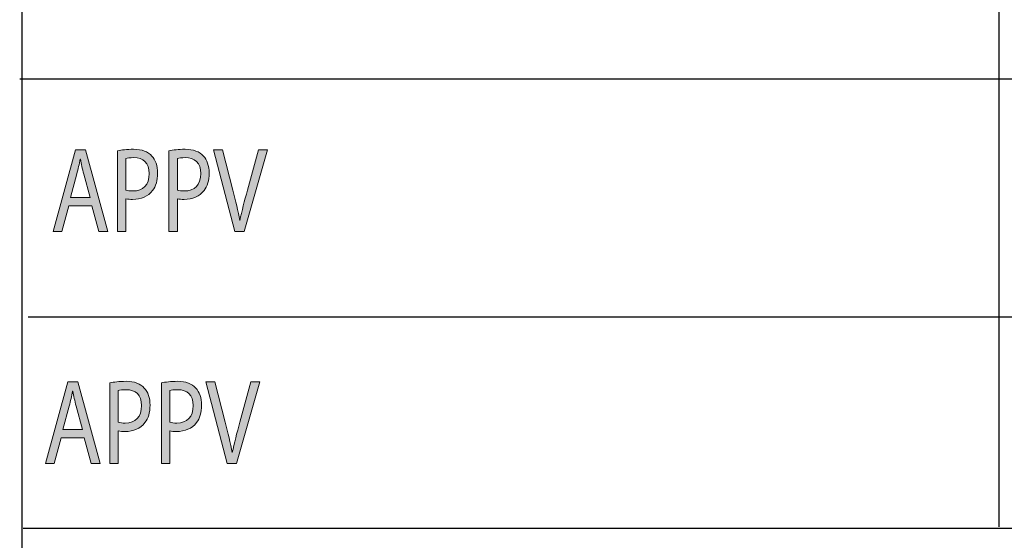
# Model space of a CAD drawing. Header units: inches. Extents: x -3.1 to 15.2, y -1.5 to 10.6.
# Tile 10 of 89: x 6.055 to 7.066, y -0.343 to 0.192. Entities that reach past the tile are written whole.
import ezdxf

# ---------------------------------------------------------------- set-up
doc = ezdxf.new("R2010")
doc.units = ezdxf.units.IN
doc.header["$MEASUREMENT"] = 0
doc.layers.add('chop', color=7, linetype='Continuous')

# ---------------------------------------------------------------- blocks, each defined once
blk = doc.blocks.new('block 3159')
at = {"layer": 'chop', "true_color": 0xffffff}
h = blk.add_hatch(color=7, dxfattribs=at)
h.dxf.hatch_style = 2
h.paths.add_polyline_path([(6.1051, 0.0004), (6.0982, -0.026), (6.0892, -0.026), (6.112, 0.0579), (6.1225, 0.0579), (6.1454, -0.026), (6.1361, -0.026), (6.1289, 0.0004)])
edge = h.paths.add_edge_path()
edge.add_spline(control_points=[(6.1271, 0.0089), (6.1271, 0.0089), (6.1206, 0.033), (6.1206, 0.033), (6.1191, 0.0385), (6.1181, 0.0434), (6.1171, 0.0483), (6.1171, 0.0483), (6.1169, 0.0483), (6.1169, 0.0483), (6.1159, 0.0433), (6.1148, 0.0382), (6.1135, 0.0331), (6.1135, 0.0331), (6.1069, 0.0089), (6.1069, 0.0089), (6.1069, 0.0089), (6.1271, 0.0089), (6.1271, 0.0089)], knot_values=[0, 0, 0, 0, 1, 1, 1, 2, 2, 2, 3, 3, 3, 4, 4, 4, 5, 5, 5, 6, 6, 6, 6], degree=3, periodic=1)
h = blk.add_hatch(color=7, dxfattribs=at)
h.dxf.hatch_style = 2
edge = h.paths.add_edge_path()
edge.add_spline(control_points=[(6.1552, 0.0569), (6.1594, 0.0578), (6.1648, 0.0585), (6.1718, 0.0585), (6.1804, 0.0585), (6.1866, 0.056), (6.1906, 0.0515), (6.1943, 0.0476), (6.1965, 0.0414), (6.1965, 0.034), (6.1965, 0.0264), (6.1947, 0.0204), (6.1913, 0.0161), (6.1867, 0.01), (6.1793, 0.0069), (6.1708, 0.0069), (6.1682, 0.0069), (6.1658, 0.007), (6.1638, 0.0076), (6.1638, 0.0076), (6.1638, -0.026), (6.1638, -0.026), (6.1638, -0.026), (6.1552, -0.026), (6.1552, -0.026), (6.1552, -0.026), (6.1552, 0.0569), (6.1552, 0.0569)], knot_values=[0, 0, 0, 0, 1, 1, 1, 2, 2, 2, 3, 3, 3, 4, 4, 4, 5, 5, 5, 6, 6, 6, 7, 7, 7, 8, 8, 8, 9, 9, 9, 9], degree=3, periodic=1)
edge = h.paths.add_edge_path()
edge.add_spline(control_points=[(6.1638, 0.0165), (6.1657, 0.0158), (6.1681, 0.0156), (6.171, 0.0156), (6.1815, 0.0156), (6.1878, 0.0219), (6.1878, 0.0335), (6.1878, 0.0446), (6.1816, 0.0499), (6.172, 0.0499), (6.1682, 0.0499), (6.1653, 0.0495), (6.1638, 0.049), (6.1638, 0.049), (6.1638, 0.0165), (6.1638, 0.0165)], knot_values=[0, 0, 0, 0, 1, 1, 1, 2, 2, 2, 3, 3, 3, 4, 4, 4, 5, 5, 5, 5], degree=3, periodic=1)
h = blk.add_hatch(color=7, dxfattribs=at)
h.dxf.hatch_style = 2
edge = h.paths.add_edge_path()
edge.add_spline(control_points=[(6.2081, 0.0569), (6.2123, 0.0578), (6.2177, 0.0585), (6.2247, 0.0585), (6.2333, 0.0585), (6.2396, 0.056), (6.2435, 0.0515), (6.2472, 0.0476), (6.2494, 0.0414), (6.2494, 0.034), (6.2494, 0.0264), (6.2476, 0.0204), (6.2442, 0.0161), (6.2397, 0.01), (6.2322, 0.0069), (6.2237, 0.0069), (6.2211, 0.0069), (6.2188, 0.007), (6.2168, 0.0076), (6.2168, 0.0076), (6.2168, -0.026), (6.2168, -0.026), (6.2168, -0.026), (6.2081, -0.026), (6.2081, -0.026), (6.2081, -0.026), (6.2081, 0.0569), (6.2081, 0.0569)], knot_values=[0, 0, 0, 0, 1, 1, 1, 2, 2, 2, 3, 3, 3, 4, 4, 4, 5, 5, 5, 6, 6, 6, 7, 7, 7, 8, 8, 8, 9, 9, 9, 9], degree=3, periodic=1)
edge = h.paths.add_edge_path()
edge.add_spline(control_points=[(6.2168, 0.0165), (6.2187, 0.0158), (6.221, 0.0156), (6.2239, 0.0156), (6.2344, 0.0156), (6.2408, 0.0219), (6.2408, 0.0335), (6.2408, 0.0446), (6.2345, 0.0499), (6.2249, 0.0499), (6.2211, 0.0499), (6.2182, 0.0495), (6.2168, 0.049), (6.2168, 0.049), (6.2168, 0.0165), (6.2168, 0.0165)], knot_values=[0, 0, 0, 0, 1, 1, 1, 2, 2, 2, 3, 3, 3, 4, 4, 4, 5, 5, 5, 5], degree=3, periodic=1)
h = blk.add_hatch(color=7, dxfattribs=at)
h.dxf.hatch_style = 2
edge = h.paths.add_edge_path()
edge.add_spline(control_points=[(6.2758, -0.026), (6.2758, -0.026), (6.2539, 0.0579), (6.2539, 0.0579), (6.2539, 0.0579), (6.2632, 0.0579), (6.2632, 0.0579), (6.2632, 0.0579), (6.2737, 0.0166), (6.2737, 0.0166), (6.2766, 0.0052), (6.2791, -0.005), (6.2809, -0.0148), (6.2809, -0.0148), (6.281, -0.0148), (6.281, -0.0148), (6.2829, -0.0051), (6.2857, 0.0055), (6.2887, 0.0165), (6.2887, 0.0165), (6.3001, 0.0579), (6.3001, 0.0579), (6.3001, 0.0579), (6.3093, 0.0579), (6.3093, 0.0579), (6.3093, 0.0579), (6.2853, -0.026), (6.2853, -0.026), (6.2853, -0.026), (6.2758, -0.026), (6.2758, -0.026)], knot_values=[0, 0, 0, 0, 1, 1, 1, 2, 2, 2, 3, 3, 3, 4, 4, 4, 5, 5, 5, 6, 6, 6, 7, 7, 7, 8, 8, 8, 9, 9, 9, 10, 10, 10, 10], degree=3, periodic=1)
at = {"layer": 'chop', "lineweight": 0}
blk.add_lwpolyline([(6.1051, 0.0004), (6.0982, -0.026), (6.0892, -0.026), (6.112, 0.0579), (6.1225, 0.0579), (6.1454, -0.026), (6.1361, -0.026), (6.1289, 0.0004), (6.1051, 0.0004)], dxfattribs=at)
for points, knots in [([(6.1552, 0.0569), (6.1594, 0.0578), (6.1648, 0.0585), (6.1718, 0.0585), (6.1804, 0.0585), (6.1866, 0.056), (6.1906, 0.0515), (6.1943, 0.0476), (6.1965, 0.0414), (6.1965, 0.034), (6.1965, 0.0264), (6.1947, 0.0204), (6.1913, 0.0161), (6.1867, 0.01), (6.1793, 0.0069), (6.1708, 0.0069), (6.1682, 0.0069), (6.1658, 0.007), (6.1638, 0.0076), (6.1638, 0.0076), (6.1638, -0.026), (6.1638, -0.026), (6.1638, -0.026), (6.1552, -0.026), (6.1552, -0.026), (6.1552, -0.026), (6.1552, 0.0569), (6.1552, 0.0569)], [0, 0, 0, 0, 1, 1, 1, 2, 2, 2, 3, 3, 3, 4, 4, 4, 5, 5, 5, 6, 6, 6, 7, 7, 7, 8, 8, 8, 9, 9, 9, 9]), ([(6.2081, 0.0569), (6.2123, 0.0578), (6.2177, 0.0585), (6.2247, 0.0585), (6.2333, 0.0585), (6.2396, 0.056), (6.2435, 0.0515), (6.2472, 0.0476), (6.2494, 0.0414), (6.2494, 0.034), (6.2494, 0.0264), (6.2476, 0.0204), (6.2442, 0.0161), (6.2397, 0.01), (6.2322, 0.0069), (6.2237, 0.0069), (6.2211, 0.0069), (6.2188, 0.007), (6.2168, 0.0076), (6.2168, 0.0076), (6.2168, -0.026), (6.2168, -0.026), (6.2168, -0.026), (6.2081, -0.026), (6.2081, -0.026), (6.2081, -0.026), (6.2081, 0.0569), (6.2081, 0.0569)], [0, 0, 0, 0, 1, 1, 1, 2, 2, 2, 3, 3, 3, 4, 4, 4, 5, 5, 5, 6, 6, 6, 7, 7, 7, 8, 8, 8, 9, 9, 9, 9]), ([(6.2758, -0.026), (6.2758, -0.026), (6.2539, 0.0579), (6.2539, 0.0579), (6.2539, 0.0579), (6.2632, 0.0579), (6.2632, 0.0579), (6.2632, 0.0579), (6.2737, 0.0166), (6.2737, 0.0166), (6.2766, 0.0052), (6.2791, -0.005), (6.2809, -0.0148), (6.2809, -0.0148), (6.281, -0.0148), (6.281, -0.0148), (6.2829, -0.0051), (6.2857, 0.0055), (6.2887, 0.0165), (6.2887, 0.0165), (6.3001, 0.0579), (6.3001, 0.0579), (6.3001, 0.0579), (6.3093, 0.0579), (6.3093, 0.0579), (6.3093, 0.0579), (6.2853, -0.026), (6.2853, -0.026), (6.2853, -0.026), (6.2758, -0.026), (6.2758, -0.026)], [0, 0, 0, 0, 1, 1, 1, 2, 2, 2, 3, 3, 3, 4, 4, 4, 5, 5, 5, 6, 6, 6, 7, 7, 7, 8, 8, 8, 9, 9, 9, 10, 10, 10, 10]), ([(6.1271, 0.0089), (6.1271, 0.0089), (6.1206, 0.033), (6.1206, 0.033), (6.1191, 0.0385), (6.1181, 0.0434), (6.1171, 0.0483), (6.1171, 0.0483), (6.1169, 0.0483), (6.1169, 0.0483), (6.1159, 0.0433), (6.1148, 0.0382), (6.1135, 0.0331), (6.1135, 0.0331), (6.1069, 0.0089), (6.1069, 0.0089), (6.1069, 0.0089), (6.1271, 0.0089), (6.1271, 0.0089)], [0, 0, 0, 0, 1, 1, 1, 2, 2, 2, 3, 3, 3, 4, 4, 4, 5, 5, 5, 6, 6, 6, 6]), ([(6.1638, 0.0165), (6.1657, 0.0158), (6.1681, 0.0156), (6.171, 0.0156), (6.1815, 0.0156), (6.1878, 0.0219), (6.1878, 0.0335), (6.1878, 0.0446), (6.1816, 0.0499), (6.172, 0.0499), (6.1682, 0.0499), (6.1653, 0.0495), (6.1638, 0.049), (6.1638, 0.049), (6.1638, 0.0165), (6.1638, 0.0165)], [0, 0, 0, 0, 1, 1, 1, 2, 2, 2, 3, 3, 3, 4, 4, 4, 5, 5, 5, 5]), ([(6.2168, 0.0165), (6.2187, 0.0158), (6.221, 0.0156), (6.2239, 0.0156), (6.2344, 0.0156), (6.2408, 0.0219), (6.2408, 0.0335), (6.2408, 0.0446), (6.2345, 0.0499), (6.2249, 0.0499), (6.2211, 0.0499), (6.2182, 0.0495), (6.2168, 0.049), (6.2168, 0.049), (6.2168, 0.0165), (6.2168, 0.0165)], [0, 0, 0, 0, 1, 1, 1, 2, 2, 2, 3, 3, 3, 4, 4, 4, 5, 5, 5, 5])]:
    blk.add_open_spline(points, degree=3, knots=knots, dxfattribs=at)
blk = doc.blocks.new('block 3158')
at = {"layer": 'chop'}
blk.add_blockref('block 3159', (0, 0), dxfattribs=at)
blk = doc.blocks.new('block 3161')
at = {"layer": 'chop', "true_color": 0xffffff}
h = blk.add_hatch(color=7, dxfattribs=at)
h.dxf.hatch_style = 2
h.paths.add_polyline_path([(6.0973, -0.2381), (6.0903, -0.2645), (6.0814, -0.2645), (6.1042, -0.1806), (6.1146, -0.1806), (6.1375, -0.2645), (6.1283, -0.2645), (6.1211, -0.2381)])
edge = h.paths.add_edge_path()
edge.add_spline(control_points=[(6.1193, -0.2296), (6.1193, -0.2296), (6.1128, -0.2055), (6.1128, -0.2055), (6.1113, -0.2), (6.1103, -0.195), (6.1093, -0.1902), (6.1093, -0.1902), (6.1091, -0.1902), (6.1091, -0.1902), (6.1081, -0.1952), (6.107, -0.2003), (6.1057, -0.2054), (6.1057, -0.2054), (6.0991, -0.2296), (6.0991, -0.2296), (6.0991, -0.2296), (6.1193, -0.2296), (6.1193, -0.2296)], knot_values=[0, 0, 0, 0, 1, 1, 1, 2, 2, 2, 3, 3, 3, 4, 4, 4, 5, 5, 5, 6, 6, 6, 6], degree=3, periodic=1)
h = blk.add_hatch(color=7, dxfattribs=at)
h.dxf.hatch_style = 2
edge = h.paths.add_edge_path()
edge.add_spline(control_points=[(6.1474, -0.1816), (6.1515, -0.1807), (6.157, -0.18), (6.164, -0.18), (6.1726, -0.18), (6.1788, -0.1825), (6.1828, -0.187), (6.1865, -0.1909), (6.1887, -0.197), (6.1887, -0.2045), (6.1887, -0.2121), (6.1869, -0.2181), (6.1835, -0.2224), (6.1789, -0.2285), (6.1715, -0.2316), (6.163, -0.2316), (6.1604, -0.2316), (6.158, -0.2315), (6.156, -0.2309), (6.156, -0.2309), (6.156, -0.2645), (6.156, -0.2645), (6.156, -0.2645), (6.1474, -0.2645), (6.1474, -0.2645), (6.1474, -0.2645), (6.1474, -0.1816), (6.1474, -0.1816)], knot_values=[0, 0, 0, 0, 1, 1, 1, 2, 2, 2, 3, 3, 3, 4, 4, 4, 5, 5, 5, 6, 6, 6, 7, 7, 7, 8, 8, 8, 9, 9, 9, 9], degree=3, periodic=1)
edge = h.paths.add_edge_path()
edge.add_spline(control_points=[(6.156, -0.222), (6.1579, -0.2227), (6.1603, -0.2229), (6.1632, -0.2229), (6.1737, -0.2229), (6.18, -0.2166), (6.18, -0.205), (6.18, -0.1939), (6.1737, -0.1886), (6.1642, -0.1886), (6.1604, -0.1886), (6.1575, -0.189), (6.156, -0.1894), (6.156, -0.1894), (6.156, -0.222), (6.156, -0.222)], knot_values=[0, 0, 0, 0, 1, 1, 1, 2, 2, 2, 3, 3, 3, 4, 4, 4, 5, 5, 5, 5], degree=3, periodic=1)
h = blk.add_hatch(color=7, dxfattribs=at)
h.dxf.hatch_style = 2
edge = h.paths.add_edge_path()
edge.add_spline(control_points=[(6.2003, -0.1816), (6.2045, -0.1807), (6.2099, -0.18), (6.2169, -0.18), (6.2255, -0.18), (6.2318, -0.1825), (6.2357, -0.187), (6.2394, -0.1909), (6.2416, -0.197), (6.2416, -0.2045), (6.2416, -0.2121), (6.2398, -0.2181), (6.2364, -0.2224), (6.2319, -0.2285), (6.2244, -0.2316), (6.2159, -0.2316), (6.2133, -0.2316), (6.2109, -0.2315), (6.2089, -0.2309), (6.2089, -0.2309), (6.2089, -0.2645), (6.2089, -0.2645), (6.2089, -0.2645), (6.2003, -0.2645), (6.2003, -0.2645), (6.2003, -0.2645), (6.2003, -0.1816), (6.2003, -0.1816)], knot_values=[0, 0, 0, 0, 1, 1, 1, 2, 2, 2, 3, 3, 3, 4, 4, 4, 5, 5, 5, 6, 6, 6, 7, 7, 7, 8, 8, 8, 9, 9, 9, 9], degree=3, periodic=1)
edge = h.paths.add_edge_path()
edge.add_spline(control_points=[(6.2089, -0.222), (6.2108, -0.2227), (6.2132, -0.2229), (6.2161, -0.2229), (6.2266, -0.2229), (6.233, -0.2166), (6.233, -0.205), (6.233, -0.1939), (6.2267, -0.1886), (6.2171, -0.1886), (6.2133, -0.1886), (6.2104, -0.189), (6.2089, -0.1894), (6.2089, -0.1894), (6.2089, -0.222), (6.2089, -0.222)], knot_values=[0, 0, 0, 0, 1, 1, 1, 2, 2, 2, 3, 3, 3, 4, 4, 4, 5, 5, 5, 5], degree=3, periodic=1)
h = blk.add_hatch(color=7, dxfattribs=at)
h.dxf.hatch_style = 2
edge = h.paths.add_edge_path()
edge.add_spline(control_points=[(6.268, -0.2645), (6.268, -0.2645), (6.246, -0.1806), (6.246, -0.1806), (6.246, -0.1806), (6.2554, -0.1806), (6.2554, -0.1806), (6.2554, -0.1806), (6.2659, -0.2219), (6.2659, -0.2219), (6.2688, -0.2332), (6.2712, -0.2434), (6.273, -0.2533), (6.273, -0.2533), (6.2732, -0.2533), (6.2732, -0.2533), (6.2751, -0.2436), (6.2779, -0.233), (6.2809, -0.222), (6.2809, -0.222), (6.2923, -0.1806), (6.2923, -0.1806), (6.2923, -0.1806), (6.3015, -0.1806), (6.3015, -0.1806), (6.3015, -0.1806), (6.2775, -0.2645), (6.2775, -0.2645), (6.2775, -0.2645), (6.268, -0.2645), (6.268, -0.2645)], knot_values=[0, 0, 0, 0, 1, 1, 1, 2, 2, 2, 3, 3, 3, 4, 4, 4, 5, 5, 5, 6, 6, 6, 7, 7, 7, 8, 8, 8, 9, 9, 9, 10, 10, 10, 10], degree=3, periodic=1)
at = {"layer": 'chop', "lineweight": 0}
blk.add_lwpolyline([(6.0973, -0.2381), (6.0903, -0.2645), (6.0814, -0.2645), (6.1042, -0.1806), (6.1146, -0.1806), (6.1375, -0.2645), (6.1283, -0.2645), (6.1211, -0.2381), (6.0973, -0.2381)], dxfattribs=at)
for points, knots in [([(6.1474, -0.1816), (6.1515, -0.1807), (6.157, -0.18), (6.164, -0.18), (6.1726, -0.18), (6.1788, -0.1825), (6.1828, -0.187), (6.1865, -0.1909), (6.1887, -0.197), (6.1887, -0.2045), (6.1887, -0.2121), (6.1869, -0.2181), (6.1835, -0.2224), (6.1789, -0.2285), (6.1715, -0.2316), (6.163, -0.2316), (6.1604, -0.2316), (6.158, -0.2315), (6.156, -0.2309), (6.156, -0.2309), (6.156, -0.2645), (6.156, -0.2645), (6.156, -0.2645), (6.1474, -0.2645), (6.1474, -0.2645), (6.1474, -0.2645), (6.1474, -0.1816), (6.1474, -0.1816)], [0, 0, 0, 0, 1, 1, 1, 2, 2, 2, 3, 3, 3, 4, 4, 4, 5, 5, 5, 6, 6, 6, 7, 7, 7, 8, 8, 8, 9, 9, 9, 9]), ([(6.2003, -0.1816), (6.2045, -0.1807), (6.2099, -0.18), (6.2169, -0.18), (6.2255, -0.18), (6.2318, -0.1825), (6.2357, -0.187), (6.2394, -0.1909), (6.2416, -0.197), (6.2416, -0.2045), (6.2416, -0.2121), (6.2398, -0.2181), (6.2364, -0.2224), (6.2319, -0.2285), (6.2244, -0.2316), (6.2159, -0.2316), (6.2133, -0.2316), (6.2109, -0.2315), (6.2089, -0.2309), (6.2089, -0.2309), (6.2089, -0.2645), (6.2089, -0.2645), (6.2089, -0.2645), (6.2003, -0.2645), (6.2003, -0.2645), (6.2003, -0.2645), (6.2003, -0.1816), (6.2003, -0.1816)], [0, 0, 0, 0, 1, 1, 1, 2, 2, 2, 3, 3, 3, 4, 4, 4, 5, 5, 5, 6, 6, 6, 7, 7, 7, 8, 8, 8, 9, 9, 9, 9]), ([(6.268, -0.2645), (6.268, -0.2645), (6.246, -0.1806), (6.246, -0.1806), (6.246, -0.1806), (6.2554, -0.1806), (6.2554, -0.1806), (6.2554, -0.1806), (6.2659, -0.2219), (6.2659, -0.2219), (6.2688, -0.2332), (6.2712, -0.2434), (6.273, -0.2533), (6.273, -0.2533), (6.2732, -0.2533), (6.2732, -0.2533), (6.2751, -0.2436), (6.2779, -0.233), (6.2809, -0.222), (6.2809, -0.222), (6.2923, -0.1806), (6.2923, -0.1806), (6.2923, -0.1806), (6.3015, -0.1806), (6.3015, -0.1806), (6.3015, -0.1806), (6.2775, -0.2645), (6.2775, -0.2645), (6.2775, -0.2645), (6.268, -0.2645), (6.268, -0.2645)], [0, 0, 0, 0, 1, 1, 1, 2, 2, 2, 3, 3, 3, 4, 4, 4, 5, 5, 5, 6, 6, 6, 7, 7, 7, 8, 8, 8, 9, 9, 9, 10, 10, 10, 10]), ([(6.1193, -0.2296), (6.1193, -0.2296), (6.1128, -0.2055), (6.1128, -0.2055), (6.1113, -0.2), (6.1103, -0.195), (6.1093, -0.1902), (6.1093, -0.1902), (6.1091, -0.1902), (6.1091, -0.1902), (6.1081, -0.1952), (6.107, -0.2003), (6.1057, -0.2054), (6.1057, -0.2054), (6.0991, -0.2296), (6.0991, -0.2296), (6.0991, -0.2296), (6.1193, -0.2296), (6.1193, -0.2296)], [0, 0, 0, 0, 1, 1, 1, 2, 2, 2, 3, 3, 3, 4, 4, 4, 5, 5, 5, 6, 6, 6, 6]), ([(6.156, -0.222), (6.1579, -0.2227), (6.1603, -0.2229), (6.1632, -0.2229), (6.1737, -0.2229), (6.18, -0.2166), (6.18, -0.205), (6.18, -0.1939), (6.1737, -0.1886), (6.1642, -0.1886), (6.1604, -0.1886), (6.1575, -0.189), (6.156, -0.1894), (6.156, -0.1894), (6.156, -0.222), (6.156, -0.222)], [0, 0, 0, 0, 1, 1, 1, 2, 2, 2, 3, 3, 3, 4, 4, 4, 5, 5, 5, 5]), ([(6.2089, -0.222), (6.2108, -0.2227), (6.2132, -0.2229), (6.2161, -0.2229), (6.2266, -0.2229), (6.233, -0.2166), (6.233, -0.205), (6.233, -0.1939), (6.2267, -0.1886), (6.2171, -0.1886), (6.2133, -0.1886), (6.2104, -0.189), (6.2089, -0.1894), (6.2089, -0.1894), (6.2089, -0.222), (6.2089, -0.222)], [0, 0, 0, 0, 1, 1, 1, 2, 2, 2, 3, 3, 3, 4, 4, 4, 5, 5, 5, 5])]:
    blk.add_open_spline(points, degree=3, knots=knots, dxfattribs=at)
blk = doc.blocks.new('block 3160')
at = {"layer": 'chop'}
blk.add_blockref('block 3161', (0, 0), dxfattribs=at)
blk = doc.blocks.new('block 3192')
at = {"layer": 'chop', "color": 7, "lineweight": 30, "true_color": 0xffffff}
blk.add_lwpolyline([(6.0583, -0.331), (7.5449, -0.331)], dxfattribs=at)
blk = doc.blocks.new('block 3195')
at = {"layer": 'chop', "color": 7, "lineweight": 30, "true_color": 0xffffff}
blk.add_lwpolyline([(6.0635, -0.1138), (7.5438, -0.1138)], dxfattribs=at)
blk = doc.blocks.new('block 3197')
at = {"layer": 'chop', "color": 7, "lineweight": 30, "true_color": 0xffffff}
blk.add_lwpolyline([(6.0548, 0.1308), (7.5395, 0.1308)], dxfattribs=at)
blk = doc.blocks.new('block 3203')
at = {"layer": 'chop', "color": 7, "lineweight": 30, "true_color": 0xffffff}
blk.add_lwpolyline([(6.0569, 0.8302), (6.0569, -1.0452)], dxfattribs=at)
blk = doc.blocks.new('block 3206')
at = {"layer": 'chop', "color": 7, "lineweight": 30, "true_color": 0xffffff}
blk.add_lwpolyline([(7.0606, 0.8347), (7.0606, -0.3295)], dxfattribs=at)
blk = doc.blocks.new('block 3113')
at = {"layer": 'chop'}
for name in ['block 3203', 'block 3206', 'block 3197', 'block 3158', 'block 3195', 'block 3160', 'block 3192']:
    blk.add_blockref(name, (0, 0), dxfattribs=at)

msp = doc.modelspace()

# ---------------------------------------------------------------- block references
at = {"layer": 'chop'}
msp.add_blockref('block 3113', (0, 0), dxfattribs=at)

doc.saveas('drawing.dxf')
